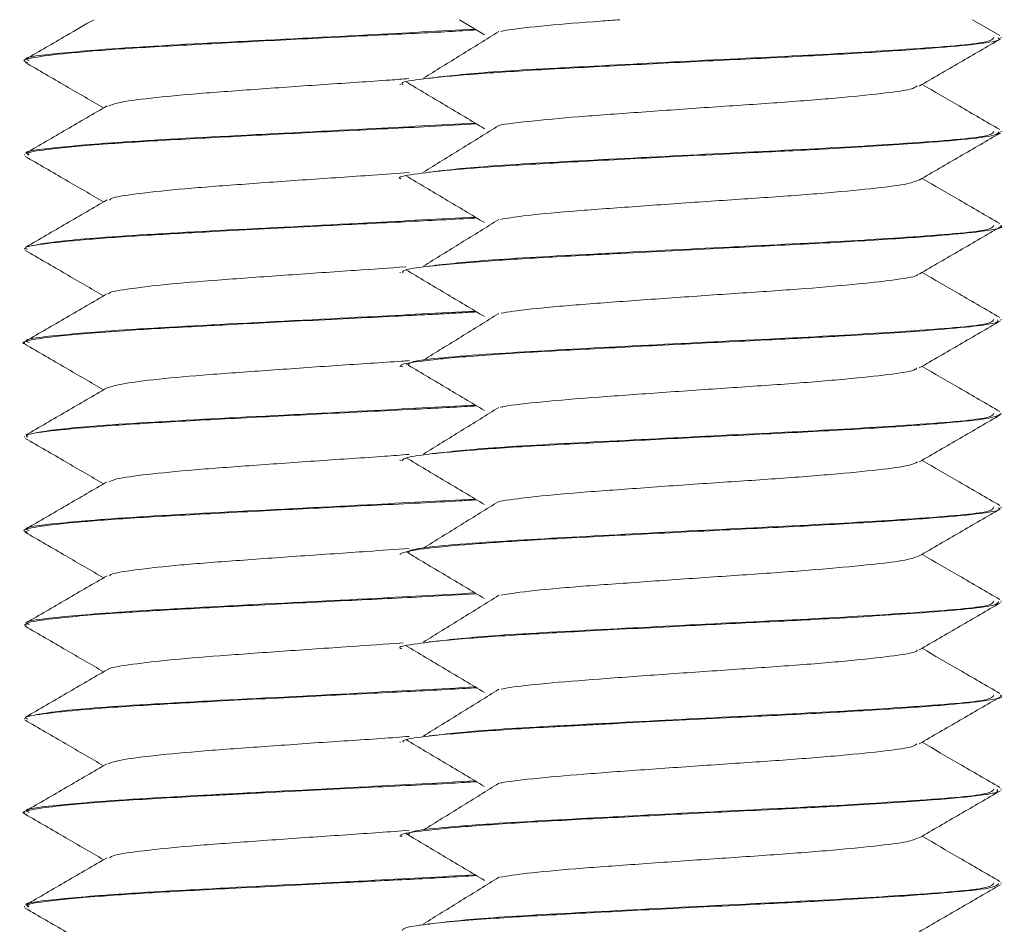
# Model space of a CAD drawing. Header units: millimetres. Extents: x 15 to 1486, y -3131 to -190.
# Tile 55 of 83: x 86 to 99, y -1403 to -1391. Entities that reach past the tile are written whole.
import ezdxf

# ---------------------------------------------------------------- set-up
doc = ezdxf.new("R2010")
doc.units = ezdxf.units.MM

msp = doc.modelspace()

# ---------------------------------------------------------------- linework, layer by layer
at = {"color": 7, "linetype": 'Continuous', "lineweight": 15}
for p, q in [((92.236, -1390.68), (92.571, -1390.88)), ((99.428, -1390.892), (99.063, -1390.68)), ((99.447, -1390.922), (99.447, -1390.912)), ((86.447, -1391.224), (86.447, -1391.234)), ((91.447, -1391.537), (91.447, -1391.547)), ((99.447, -1392.171), (99.447, -1392.162)), ((86.447, -1392.474), (86.447, -1392.484)), ((91.447, -1392.787), (91.447, -1392.796)), ((99.447, -1393.422), (99.447, -1393.412)), ((86.447, -1393.724), (86.447, -1393.734)), ((91.447, -1394.037), (91.447, -1394.047)), ((99.447, -1394.672), (99.447, -1394.662)), ((86.447, -1394.974), (86.447, -1394.984)), ((91.447, -1395.287), (91.447, -1395.296)), ((99.447, -1395.921), (99.447, -1395.912)), ((86.447, -1396.224), (86.447, -1396.234)), ((91.447, -1396.537), (91.447, -1396.547)), ((99.447, -1397.172), (99.447, -1397.162)), ((86.447, -1397.474), (86.447, -1397.484)), ((91.447, -1397.787), (91.447, -1397.796)), ((99.447, -1398.421), (99.447, -1398.412)), ((86.447, -1398.724), (86.447, -1398.734)), ((91.447, -1399.037), (91.447, -1399.046)), ((99.447, -1399.672), (99.447, -1399.662)), ((86.447, -1399.974), (86.447, -1399.984)), ((91.447, -1400.287), (91.447, -1400.297)), ((99.447, -1400.922), (99.447, -1400.912)), ((86.447, -1401.224), (86.447, -1401.234)), ((91.447, -1401.537), (91.447, -1401.546)), ((99.447, -1402.172), (99.447, -1402.162)), ((86.447, -1402.474), (86.447, -1402.484))]:
    msp.add_line(p, q, dxfattribs=at)
for points, knots in [([(87.369, -1390.68), (87.249, -1390.751), (86.948, -1390.925), (86.647, -1391.1), (86.467, -1391.204)], [0, 0, 0, 0, 0.401377, 1, 1, 1, 1]), ([(94.373, -1390.68), (94.286, -1390.687), (93.918, -1390.713), (93.385, -1390.757), (92.928, -1390.806), (92.811, -1390.831), (92.786, -1390.836)], [0, 0, 0, 0, 0.118932, 0.502336, 0.893724, 1, 1, 1, 1]), ([(86.492, -1391.249), (86.474, -1391.244), (86.392, -1391.219), (86.581, -1391.177), (87.058, -1391.119), (87.851, -1391.058), (88.853, -1391.004), (89.994, -1390.944), (91.099, -1390.888), (91.962, -1390.848), (92.344, -1390.823), (92.464, -1390.816)], [0, 0, 0, 0, 0.0361307, 0.1674406, 0.3018606, 0.4356341, 0.5686018, 0.7021761, 0.8358291, 0.9485049, 1, 1, 1, 1]), ([(92.447, -1390.806), (91.98, -1390.831), (90.919, -1390.889), (88.995, -1390.985), (87.643, -1391.06), (86.802, -1391.137), (86.384, -1391.182), (86.492, -1391.217), (86.512, -1391.224)], [0, 0, 0, 0, 0.186007, 0.422469, 0.655829, 0.750981, 0.953878, 1, 1, 1, 1]), ([(92.762, -1390.837), (92.595, -1390.94), (92.261, -1391.148), (91.924, -1391.355), (91.756, -1391.459)], [0, 0, 0, 0, 0.499949, 1, 1, 1, 1]), ([(91.487, -1391.547), (91.477, -1391.539), (91.443, -1391.511), (91.733, -1391.468), (92.335, -1391.408), (93.229, -1391.349), (94.295, -1391.293), (95.455, -1391.233), (96.622, -1391.177), (97.684, -1391.119), (98.567, -1391.058), (99.165, -1391.004), (99.454, -1390.956), (99.417, -1390.929), (99.407, -1390.922)], [0, 0, 0, 0, 0.036949, 0.12729, 0.223625, 0.315981, 0.407509, 0.501566, 0.592772, 0.686137, 0.779054, 0.871411, 0.964189, 1, 1, 1, 1]), ([(99.348, -1390.912), (99.339, -1390.936), (99.318, -1390.994), (98.415, -1391.06), (97.222, -1391.137), (95.834, -1391.203), (94.111, -1391.293), (92.572, -1391.373), (92.074, -1391.43), (91.83, -1391.458)], [0, 0, 0, 0, 0.130048, 0.308832, 0.381731, 0.537176, 0.695231, 0.850578, 1, 1, 1, 1]), ([(98.357, -1391.563), (98.537, -1391.458), (98.897, -1391.249), (99.257, -1391.041), (99.437, -1390.936)], [0, 0, 0, 0, 0.499672, 1, 1, 1, 1]), ([(86.458, -1391.249), (86.638, -1391.353), (86.985, -1391.555), (87.333, -1391.757), (87.501, -1391.854)], [0, 0, 0, 0, 0.517951, 1, 1, 1, 1]), ([(91.565, -1391.463), (91.482, -1391.47), (91.138, -1391.497), (90.433, -1391.541), (89.556, -1391.605), (88.746, -1391.662), (88.103, -1391.723), (87.679, -1391.78), (87.601, -1391.814), (87.568, -1391.829)], [0, 0, 0, 0, 0.052775, 0.216081, 0.382601, 0.545559, 0.71095, 0.876669, 1, 1, 1, 1]), ([(91.526, -1391.507), (91.7, -1391.611), (92.047, -1391.818), (92.397, -1392.026), (92.571, -1392.13)], [0, 0, 0, 0, 0.500049, 1, 1, 1, 1]), ([(98.328, -1391.562), (98.308, -1391.576), (98.258, -1391.611), (97.878, -1391.662), (97.268, -1391.723), (96.482, -1391.785), (95.602, -1391.842), (94.713, -1391.906), (93.88, -1391.964), (93.221, -1392.024), (92.839, -1392.067), (92.762, -1392.086), (92.762, -1392.086)], [0, 0, 0, 0, 0.0782876, 0.1922597, 0.3079328, 0.4238352, 0.5376593, 0.6540802, 0.7685738, 0.8836299, 0.9998934, 1, 1, 1, 1]), ([(99.428, -1392.142), (99.247, -1392.037), (98.903, -1391.837), (98.558, -1391.637), (98.394, -1391.542)], [0, 0, 0, 0, 0.52256, 1, 1, 1, 1]), ([(87.547, -1391.827), (87.367, -1391.932), (87.007, -1392.141), (86.647, -1392.35), (86.467, -1392.454)], [0, 0, 0, 0, 0.499663, 1, 1, 1, 1]), ([(92.447, -1392.056), (91.98, -1392.081), (90.919, -1392.139), (88.995, -1392.235), (87.643, -1392.31), (86.802, -1392.387), (86.384, -1392.432), (86.492, -1392.467), (86.512, -1392.474)], [0, 0, 0, 0, 0.186007, 0.422469, 0.655829, 0.750981, 0.953878, 1, 1, 1, 1]), ([(86.499, -1392.484), (86.49, -1392.472), (86.471, -1392.444), (86.807, -1392.397), (87.449, -1392.335), (88.433, -1392.276), (89.527, -1392.219), (90.696, -1392.158), (91.721, -1392.11), (92.259, -1392.078), (92.465, -1392.066)], [0, 0, 0, 0, 0.084883, 0.197781, 0.361453, 0.499098, 0.637191, 0.775807, 0.914463, 1, 1, 1, 1]), ([(91.458, -1392.796), (91.455, -1392.795), (91.392, -1392.774), (91.604, -1392.737), (92.053, -1392.682), (92.789, -1392.625), (93.733, -1392.573), (94.897, -1392.511), (96.057, -1392.453), (97.215, -1392.397), (98.202, -1392.335), (98.961, -1392.276), (99.39, -1392.222), (99.41, -1392.187), (99.419, -1392.171)], [0, 0, 0, 0, 0.005737, 0.09717, 0.186473, 0.269848, 0.359629, 0.454164, 0.556874, 0.632516, 0.742176, 0.834399, 0.926921, 1, 1, 1, 1]), ([(92.762, -1392.087), (92.595, -1392.19), (92.261, -1392.398), (91.924, -1392.605), (91.756, -1392.709)], [0, 0, 0, 0, 0.499949, 1, 1, 1, 1]), ([(99.348, -1392.162), (99.339, -1392.186), (99.318, -1392.244), (98.415, -1392.31), (97.222, -1392.387), (95.834, -1392.453), (94.111, -1392.543), (92.572, -1392.623), (92.074, -1392.68), (91.83, -1392.708)], [0, 0, 0, 0, 0.130048, 0.3088321, 0.3817308, 0.5371758, 0.6952308, 0.8505777, 1, 1, 1, 1]), ([(98.357, -1392.813), (98.537, -1392.708), (98.897, -1392.499), (99.257, -1392.291), (99.437, -1392.186)], [0, 0, 0, 0, 0.499672, 1, 1, 1, 1]), ([(86.458, -1392.499), (86.638, -1392.603), (86.985, -1392.805), (87.333, -1393.007), (87.501, -1393.104)], [0, 0, 0, 0, 0.517951, 1, 1, 1, 1]), ([(91.566, -1392.713), (91.407, -1392.725), (90.978, -1392.756), (90.192, -1392.808), (89.325, -1392.871), (88.55, -1392.928), (87.966, -1392.991), (87.625, -1393.04), (87.59, -1393.069), (87.578, -1393.079)], [0, 0, 0, 0, 0.096648, 0.2616, 0.427939, 0.590732, 0.757183, 0.921874, 1, 1, 1, 1]), ([(91.526, -1392.757), (91.7, -1392.861), (92.047, -1393.068), (92.397, -1393.276), (92.571, -1393.38)], [0, 0, 0, 0, 0.500049, 1, 1, 1, 1]), ([(98.353, -1392.811), (98.304, -1392.831), (98.203, -1392.872), (97.733, -1392.928), (97.069, -1392.991), (96.249, -1393.051), (95.359, -1393.109), (94.476, -1393.173), (93.688, -1393.229), (93.086, -1393.286), (92.872, -1393.322), (92.781, -1393.337)], [0, 0, 0, 0, 0.1103602, 0.2237857, 0.339759, 0.4545065, 0.5687231, 0.6848444, 0.7983731, 0.9139902, 1, 1, 1, 1]), ([(99.428, -1393.392), (99.247, -1393.287), (98.903, -1393.087), (98.558, -1392.887), (98.394, -1392.792)], [0, 0, 0, 0, 0.52256, 1, 1, 1, 1]), ([(87.547, -1393.077), (87.367, -1393.182), (87.007, -1393.391), (86.647, -1393.6), (86.467, -1393.704)], [0, 0, 0, 0, 0.499663, 1, 1, 1, 1]), ([(86.488, -1393.734), (86.475, -1393.729), (86.416, -1393.705), (86.673, -1393.664), (87.207, -1393.606), (88.02, -1393.549), (89.066, -1393.493), (90.224, -1393.432), (91.223, -1393.383), (91.877, -1393.35), (92.254, -1393.331), (92.427, -1393.319), (92.465, -1393.317)], [0, 0, 0, 0, 0.0359676, 0.1676284, 0.3103507, 0.4454788, 0.565983, 0.7347958, 0.8595298, 0.9198871, 0.9821455, 1, 1, 1, 1]), ([(92.447, -1393.306), (91.98, -1393.331), (90.92, -1393.389), (88.99, -1393.485), (87.659, -1393.56), (86.773, -1393.637), (86.592, -1393.677), (86.468, -1393.704)], [0, 0, 0, 0, 0.19517, 0.44328, 0.688136, 0.787975, 1, 1, 1, 1]), ([(92.762, -1393.337), (92.595, -1393.44), (92.261, -1393.648), (91.924, -1393.855), (91.756, -1393.959)], [0, 0, 0, 0, 0.499949, 1, 1, 1, 1]), ([(91.484, -1394.047), (91.482, -1394.034), (91.477, -1394.005), (91.826, -1393.957), (92.489, -1393.895), (93.309, -1393.846), (93.93, -1393.813), (94.68, -1393.773), (95.667, -1393.722), (96.878, -1393.664), (97.895, -1393.606), (98.691, -1393.548), (99.251, -1393.493), (99.498, -1393.448), (99.439, -1393.423), (99.436, -1393.422)], [0, 0, 0, 0, 0.057779, 0.136989, 0.250063, 0.334907, 0.380291, 0.414477, 0.524315, 0.612483, 0.708059, 0.79855, 0.879247, 0.992294, 1, 1, 1, 1]), ([(99.348, -1393.412), (99.339, -1393.436), (99.318, -1393.494), (98.415, -1393.56), (97.222, -1393.637), (95.834, -1393.703), (94.111, -1393.793), (92.572, -1393.873), (92.074, -1393.93), (91.83, -1393.958)], [0, 0, 0, 0, 0.130048, 0.3088321, 0.3817308, 0.5371758, 0.6952308, 0.8505777, 1, 1, 1, 1]), ([(98.357, -1394.063), (98.537, -1393.958), (98.897, -1393.749), (99.257, -1393.541), (99.437, -1393.436)], [0, 0, 0, 0, 0.499672, 1, 1, 1, 1]), ([(86.458, -1393.749), (86.638, -1393.853), (86.985, -1394.055), (87.333, -1394.257), (87.501, -1394.354)], [0, 0, 0, 0, 0.517951, 1, 1, 1, 1]), ([(91.523, -1393.967), (91.301, -1393.983), (90.798, -1394.018), (89.951, -1394.076), (89.103, -1394.137), (88.367, -1394.194), (87.847, -1394.258), (87.575, -1394.3), (87.569, -1394.324), (87.568, -1394.328)], [0, 0, 0, 0, 0.132494, 0.300399, 0.467594, 0.632703, 0.801264, 0.966372, 1, 1, 1, 1]), ([(91.526, -1394.007), (91.7, -1394.111), (92.047, -1394.318), (92.397, -1394.526), (92.571, -1394.63)], [0, 0, 0, 0, 0.500049, 1, 1, 1, 1]), ([(98.335, -1394.063), (98.336, -1394.067), (98.339, -1394.092), (98.081, -1394.137), (97.577, -1394.194), (96.857, -1394.258), (96.012, -1394.315), (95.116, -1394.376), (94.247, -1394.439), (93.5, -1394.496), (92.991, -1394.548), (92.839, -1394.577), (92.791, -1394.586)], [0, 0, 0, 0, 0.023761, 0.139362, 0.253521, 0.370067, 0.484225, 0.599826, 0.715918, 0.82976, 0.946215, 1, 1, 1, 1]), ([(99.428, -1394.642), (99.247, -1394.537), (98.903, -1394.337), (98.558, -1394.137), (98.394, -1394.042)], [0, 0, 0, 0, 0.52256, 1, 1, 1, 1]), ([(87.547, -1394.327), (87.367, -1394.432), (87.007, -1394.641), (86.647, -1394.85), (86.467, -1394.954)], [0, 0, 0, 0, 0.499663, 1, 1, 1, 1]), ([(86.47, -1394.999), (86.464, -1394.997), (86.378, -1394.976), (86.518, -1394.939), (86.909, -1394.883), (87.644, -1394.822), (88.472, -1394.774), (89.12, -1394.74), (89.866, -1394.7), (90.701, -1394.659), (91.41, -1394.623), (91.733, -1394.607), (91.891, -1394.599), (91.969, -1394.595), (92.008, -1394.593), (92.026, -1394.592), (92.032, -1394.592), (92.033, -1394.592), (92.033, -1394.592), (92.033, -1394.592), (92.033, -1394.592), (92.033, -1394.592), (92.034, -1394.592), (92.035, -1394.592), (92.079, -1394.589), (92.202, -1394.582), (92.351, -1394.574), (92.444, -1394.568), (92.466, -1394.567)], [0, 0, 0, 0, 0.010148, 0.143147, 0.253294, 0.418898, 0.544182, 0.595608, 0.662366, 0.811762, 0.878472, 0.911848, 0.928539, 0.936884, 0.941057, 0.943143, 0.943404, 0.94342, 0.943423, 0.943425, 0.943434, 0.94345, 0.943483, 0.943615, 0.943892, 0.960119, 0.990663, 1, 1, 1, 1]), ([(92.447, -1394.556), (91.98, -1394.581), (90.919, -1394.639), (88.995, -1394.735), (87.643, -1394.81), (86.802, -1394.887), (86.384, -1394.932), (86.492, -1394.967), (86.512, -1394.974)], [0, 0, 0, 0, 0.186007, 0.422469, 0.655829, 0.750981, 0.953878, 1, 1, 1, 1]), ([(91.478, -1395.296), (91.469, -1395.292), (91.415, -1395.266), (91.615, -1395.236), (91.909, -1395.2), (92.295, -1395.162), (93.01, -1395.111), (94.091, -1395.054), (95.233, -1394.994), (96.338, -1394.94), (97.454, -1394.883), (98.393, -1394.822), (98.957, -1394.774), (99.23, -1394.74), (99.414, -1394.709), (99.404, -1394.685), (99.398, -1394.672)], [0, 0, 0, 0, 0.021727, 0.122721, 0.150772, 0.194358, 0.300696, 0.390042, 0.483629, 0.575728, 0.652004, 0.766681, 0.853439, 0.88905, 0.935279, 1, 1, 1, 1]), ([(99.348, -1394.662), (99.339, -1394.686), (99.318, -1394.744), (98.415, -1394.81), (97.221, -1394.887), (95.839, -1394.953), (94.091, -1395.043), (92.53, -1395.129), (91.52, -1395.214), (91.557, -1395.268), (91.57, -1395.287)], [0, 0, 0, 0, 0.113602, 0.269778, 0.333458, 0.469245, 0.607313, 0.743015, 0.90468, 1, 1, 1, 1]), ([(92.762, -1394.587), (92.595, -1394.69), (92.261, -1394.898), (91.924, -1395.105), (91.756, -1395.209)], [0, 0, 0, 0, 0.499949, 1, 1, 1, 1]), ([(98.357, -1395.313), (98.537, -1395.208), (98.897, -1394.999), (99.257, -1394.791), (99.437, -1394.686)], [0, 0, 0, 0, 0.499672, 1, 1, 1, 1]), ([(86.458, -1394.999), (86.638, -1395.103), (86.985, -1395.305), (87.333, -1395.507), (87.501, -1395.604)], [0, 0, 0, 0, 0.517951, 1, 1, 1, 1]), ([(91.57, -1395.214), (91.535, -1395.217), (91.248, -1395.239), (90.598, -1395.279), (89.717, -1395.343), (88.887, -1395.401), (88.207, -1395.461), (87.719, -1395.523), (87.605, -1395.561), (87.55, -1395.579)], [0, 0, 0, 0, 0.02245, 0.185035, 0.351333, 0.514901, 0.679233, 0.845318, 1, 1, 1, 1]), ([(91.526, -1395.257), (91.7, -1395.361), (92.047, -1395.568), (92.397, -1395.776), (92.571, -1395.88)], [0, 0, 0, 0, 0.5000494, 1, 1, 1, 1]), ([(98.324, -1395.312), (98.316, -1395.322), (98.292, -1395.353), (97.967, -1395.402), (97.398, -1395.461), (96.637, -1395.524), (95.77, -1395.581), (94.875, -1395.644), (94.026, -1395.704), (93.328, -1395.762), (92.9, -1395.809), (92.797, -1395.833), (92.781, -1395.836)], [0, 0, 0, 0, 0.056149, 0.170733, 0.285853, 0.4022, 0.515992, 0.632262, 0.747561, 0.861979, 0.978506, 1, 1, 1, 1]), ([(99.428, -1395.892), (99.247, -1395.787), (98.903, -1395.587), (98.558, -1395.387), (98.394, -1395.292)], [0, 0, 0, 0, 0.52256, 1, 1, 1, 1]), ([(87.547, -1395.577), (87.367, -1395.682), (87.007, -1395.891), (86.647, -1396.1), (86.467, -1396.204)], [0, 0, 0, 0, 0.499663, 1, 1, 1, 1]), ([(92.447, -1395.806), (91.98, -1395.831), (90.92, -1395.889), (88.99, -1395.985), (87.659, -1396.06), (86.773, -1396.137), (86.592, -1396.177), (86.468, -1396.204)], [0, 0, 0, 0, 0.19517, 0.44328, 0.688136, 0.787975, 1, 1, 1, 1]), ([(86.489, -1396.234), (86.479, -1396.226), (86.446, -1396.197), (86.751, -1396.153), (87.364, -1396.093), (88.244, -1396.036), (89.31, -1395.98), (90.509, -1395.918), (91.568, -1395.866), (92.254, -1395.831), (92.466, -1395.817), (92.467, -1395.817)], [0, 0, 0, 0, 0.05908, 0.200671, 0.336236, 0.474717, 0.612125, 0.751676, 0.899875, 0.999546, 1, 1, 1, 1]), ([(92.762, -1395.837), (92.595, -1395.94), (92.261, -1396.148), (91.924, -1396.355), (91.756, -1396.459)], [0, 0, 0, 0, 0.499949, 1, 1, 1, 1]), ([(91.471, -1396.547), (91.484, -1396.531), (91.512, -1396.496), (91.955, -1396.443), (92.686, -1396.381), (93.66, -1396.326), (94.778, -1396.268), (95.958, -1396.208), (97.092, -1396.153), (98.086, -1396.093), (98.848, -1396.036), (99.353, -1395.98), (99.413, -1395.941), (99.443, -1395.921)], [0, 0, 0, 0, 0.076665, 0.168733, 0.261935, 0.355451, 0.446773, 0.53954, 0.634188, 0.724808, 0.817377, 0.909229, 1, 1, 1, 1]), ([(99.348, -1395.912), (99.339, -1395.936), (99.318, -1395.994), (98.415, -1396.06), (97.222, -1396.137), (95.834, -1396.203), (94.111, -1396.293), (92.572, -1396.373), (92.074, -1396.43), (91.83, -1396.458)], [0, 0, 0, 0, 0.130048, 0.308832, 0.381731, 0.537176, 0.695231, 0.850578, 1, 1, 1, 1]), ([(98.357, -1396.563), (98.537, -1396.458), (98.897, -1396.249), (99.257, -1396.041), (99.437, -1395.936)], [0, 0, 0, 0, 0.499672, 1, 1, 1, 1]), ([(86.458, -1396.249), (86.638, -1396.353), (86.985, -1396.555), (87.333, -1396.757), (87.501, -1396.854)], [0, 0, 0, 0, 0.517951, 1, 1, 1, 1]), ([(91.566, -1396.463), (91.458, -1396.471), (91.088, -1396.5), (90.357, -1396.546), (89.482, -1396.61), (88.683, -1396.667), (88.058, -1396.729), (87.661, -1396.783), (87.599, -1396.816), (87.574, -1396.829)], [0, 0, 0, 0, 0.066787, 0.230534, 0.397035, 0.559822, 0.725583, 0.891014, 1, 1, 1, 1]), ([(91.526, -1396.507), (91.7, -1396.611), (92.047, -1396.818), (92.397, -1397.026), (92.571, -1397.13)], [0, 0, 0, 0, 0.500049, 1, 1, 1, 1]), ([(98.334, -1396.562), (98.306, -1396.578), (98.241, -1396.614), (97.834, -1396.667), (97.207, -1396.729), (96.409, -1396.79), (95.526, -1396.847), (94.636, -1396.911), (93.824, -1396.969), (93.154, -1397.029), (92.89, -1397.068), (92.763, -1397.088)], [0, 0, 0, 0, 0.088274, 0.201817, 0.317435, 0.432822, 0.546514, 0.66269, 0.776622, 0.891705, 1, 1, 1, 1]), ([(99.428, -1397.142), (99.247, -1397.037), (98.903, -1396.837), (98.558, -1396.637), (98.394, -1396.542)], [0, 0, 0, 0, 0.52256, 1, 1, 1, 1]), ([(87.547, -1396.827), (87.367, -1396.932), (87.007, -1397.141), (86.647, -1397.35), (86.467, -1397.454)], [0, 0, 0, 0, 0.499663, 1, 1, 1, 1]), ([(86.494, -1397.499), (86.475, -1397.493), (86.392, -1397.468), (86.587, -1397.426), (87.061, -1397.369), (87.841, -1397.309), (88.838, -1397.255), (89.984, -1397.195), (91.15, -1397.136), (92.006, -1397.096), (92.391, -1397.071), (92.465, -1397.066)], [0, 0, 0, 0, 0.038524, 0.169823, 0.304467, 0.432391, 0.566314, 0.705414, 0.834273, 0.968342, 1, 1, 1, 1]), ([(92.447, -1397.056), (91.98, -1397.081), (90.919, -1397.139), (88.995, -1397.235), (87.643, -1397.31), (86.802, -1397.387), (86.384, -1397.432), (86.492, -1397.467), (86.512, -1397.474)], [0, 0, 0, 0, 0.186007, 0.422469, 0.655829, 0.750981, 0.953878, 1, 1, 1, 1]), ([(99.348, -1397.162), (99.339, -1397.186), (99.318, -1397.244), (98.415, -1397.31), (97.221, -1397.387), (95.839, -1397.453), (94.091, -1397.543), (92.53, -1397.629), (91.52, -1397.714), (91.557, -1397.768), (91.57, -1397.787)], [0, 0, 0, 0, 0.113602, 0.269778, 0.333458, 0.469245, 0.607313, 0.743015, 0.90468, 1, 1, 1, 1]), ([(92.762, -1397.087), (92.595, -1397.19), (92.261, -1397.398), (91.924, -1397.605), (91.756, -1397.709)], [0, 0, 0, 0, 0.499949, 1, 1, 1, 1]), ([(91.453, -1397.796), (91.451, -1397.795), (91.442, -1397.788), (91.492, -1397.762), (91.708, -1397.718), (92.333, -1397.658), (93.21, -1397.6), (94.275, -1397.544), (95.468, -1397.482), (96.64, -1397.426), (97.684, -1397.369), (98.555, -1397.309), (99.161, -1397.255), (99.455, -1397.206), (99.419, -1397.179), (99.41, -1397.172)], [0, 0, 0, 0, 0.006825, 0.032629, 0.128105, 0.225152, 0.309912, 0.407417, 0.503198, 0.594253, 0.687629, 0.776344, 0.869219, 0.965685, 1, 1, 1, 1]), ([(98.357, -1397.813), (98.537, -1397.708), (98.897, -1397.499), (99.257, -1397.291), (99.437, -1397.186)], [0, 0, 0, 0, 0.499672, 1, 1, 1, 1]), ([(86.458, -1397.499), (86.638, -1397.603), (86.985, -1397.805), (87.333, -1398.007), (87.501, -1398.104)], [0, 0, 0, 0, 0.517951, 1, 1, 1, 1]), ([(91.566, -1397.713), (91.384, -1397.727), (90.927, -1397.759), (90.116, -1397.814), (89.254, -1397.876), (88.491, -1397.933), (87.926, -1397.996), (87.609, -1398.043), (87.584, -1398.071), (87.577, -1398.078)], [0, 0, 0, 0, 0.110316, 0.275788, 0.441988, 0.604952, 0.771657, 0.935952, 1, 1, 1, 1]), ([(91.526, -1397.757), (91.7, -1397.861), (92.047, -1398.068), (92.397, -1398.276), (92.571, -1398.38)], [0, 0, 0, 0, 0.500049, 1, 1, 1, 1]), ([(98.356, -1397.814), (98.296, -1397.835), (98.18, -1397.876), (97.683, -1397.933), (97.004, -1397.996), (96.175, -1398.055), (95.282, -1398.115), (94.403, -1398.178), (93.627, -1398.234), (93.056, -1398.29), (92.862, -1398.323), (92.786, -1398.337)], [0, 0, 0, 0, 0.116274, 0.230283, 0.34691, 0.46185, 0.576947, 0.693532, 0.807512, 0.923864, 1, 1, 1, 1]), ([(99.428, -1398.392), (99.247, -1398.287), (98.903, -1398.087), (98.558, -1397.887), (98.394, -1397.792)], [0, 0, 0, 0, 0.52256, 1, 1, 1, 1]), ([(87.547, -1398.077), (87.367, -1398.182), (87.007, -1398.391), (86.647, -1398.6), (86.467, -1398.704)], [0, 0, 0, 0, 0.499663, 1, 1, 1, 1]), ([(92.447, -1398.306), (91.98, -1398.331), (90.919, -1398.389), (88.995, -1398.485), (87.643, -1398.56), (86.802, -1398.637), (86.384, -1398.682), (86.492, -1398.717), (86.512, -1398.724)], [0, 0, 0, 0, 0.186007, 0.422469, 0.655829, 0.750981, 0.953878, 1, 1, 1, 1]), ([(86.464, -1398.749), (86.462, -1398.731), (86.458, -1398.697), (86.832, -1398.643), (87.511, -1398.581), (88.471, -1398.524), (89.528, -1398.469), (90.678, -1398.409), (91.72, -1398.36), (92.246, -1398.329), (92.464, -1398.316)], [0, 0, 0, 0, 0.118133, 0.233744, 0.398955, 0.517813, 0.643672, 0.786616, 0.911748, 1, 1, 1, 1]), ([(92.762, -1398.337), (92.595, -1398.44), (92.261, -1398.648), (91.924, -1398.855), (91.756, -1398.959)], [0, 0, 0, 0, 0.499949, 1, 1, 1, 1]), ([(91.469, -1399.046), (91.462, -1399.044), (91.398, -1399.024), (91.607, -1398.987), (92.059, -1398.931), (92.837, -1398.872), (93.877, -1398.815), (95.021, -1398.755), (96.168, -1398.698), (97.292, -1398.643), (98.262, -1398.581), (98.974, -1398.524), (99.387, -1398.473), (99.405, -1398.438), (99.413, -1398.421)], [0, 0, 0, 0, 0.0107391, 0.0952933, 0.1831696, 0.2813509, 0.3670313, 0.4731712, 0.558676, 0.6388833, 0.753501, 0.8359613, 0.9232776, 1, 1, 1, 1]), ([(99.348, -1398.412), (99.339, -1398.436), (99.318, -1398.494), (98.415, -1398.56), (97.222, -1398.637), (95.834, -1398.703), (94.111, -1398.793), (92.572, -1398.873), (92.074, -1398.93), (91.83, -1398.958)], [0, 0, 0, 0, 0.130048, 0.308832, 0.381731, 0.537176, 0.695231, 0.850578, 1, 1, 1, 1]), ([(98.357, -1399.063), (98.537, -1398.958), (98.897, -1398.749), (99.257, -1398.541), (99.437, -1398.436)], [0, 0, 0, 0, 0.499672, 1, 1, 1, 1]), ([(86.458, -1398.749), (86.638, -1398.853), (86.985, -1399.055), (87.333, -1399.257), (87.501, -1399.354)], [0, 0, 0, 0, 0.517951, 1, 1, 1, 1]), ([(91.488, -1398.97), (91.253, -1398.986), (90.733, -1399.022), (89.876, -1399.081), (89.035, -1399.141), (88.312, -1399.2), (87.814, -1399.263), (87.56, -1399.303), (87.56, -1399.325), (87.56, -1399.328)], [0, 0, 0, 0, 0.140468, 0.309904, 0.477953, 0.644682, 0.814502, 0.980604, 1, 1, 1, 1]), ([(91.526, -1399.007), (91.7, -1399.111), (92.047, -1399.318), (92.397, -1399.526), (92.571, -1399.63)], [0, 0, 0, 0, 0.500049, 1, 1, 1, 1]), ([(98.329, -1399.063), (98.328, -1399.069), (98.324, -1399.095), (98.048, -1399.141), (97.522, -1399.2), (96.789, -1399.263), (95.936, -1399.32), (95.04, -1399.382), (94.177, -1399.444), (93.444, -1399.501), (92.962, -1399.551), (92.827, -1399.579), (92.79, -1399.586)], [0, 0, 0, 0, 0.033966, 0.14928, 0.263687, 0.380216, 0.494193, 0.61005, 0.725936, 0.839894, 0.956418, 1, 1, 1, 1]), ([(99.428, -1399.642), (99.247, -1399.537), (98.903, -1399.337), (98.558, -1399.137), (98.394, -1399.042)], [0, 0, 0, 0, 0.52256, 1, 1, 1, 1]), ([(87.547, -1399.327), (87.367, -1399.432), (87.007, -1399.641), (86.647, -1399.85), (86.467, -1399.954)], [0, 0, 0, 0, 0.499663, 1, 1, 1, 1]), ([(86.493, -1399.984), (86.479, -1399.978), (86.418, -1399.954), (86.676, -1399.914), (87.202, -1399.856), (88.019, -1399.799), (89.076, -1399.742), (90.243, -1399.681), (91.371, -1399.625), (92.12, -1399.589), (92.418, -1399.569), (92.465, -1399.566)], [0, 0, 0, 0, 0.040054, 0.169936, 0.304402, 0.446566, 0.571086, 0.731844, 0.861712, 0.978287, 1, 1, 1, 1]), ([(92.447, -1399.556), (91.98, -1399.581), (90.92, -1399.639), (88.99, -1399.735), (87.659, -1399.81), (86.773, -1399.887), (86.592, -1399.927), (86.468, -1399.954)], [0, 0, 0, 0, 0.19517, 0.44328, 0.688136, 0.787975, 1, 1, 1, 1]), ([(92.762, -1399.587), (92.595, -1399.69), (92.261, -1399.898), (91.924, -1400.105), (91.756, -1400.209)], [0, 0, 0, 0, 0.499949, 1, 1, 1, 1]), ([(91.486, -1400.297), (91.484, -1400.284), (91.479, -1400.254), (91.828, -1400.207), (92.484, -1400.146), (93.221, -1400.101), (93.691, -1400.075), (93.845, -1400.067), (93.923, -1400.063), (93.959, -1400.061), (93.974, -1400.06), (93.978, -1400.06), (93.979, -1400.06), (93.98, -1400.06), (93.98, -1400.06), (93.98, -1400.06), (93.98, -1400.06), (93.98, -1400.06), (93.98, -1400.06), (93.982, -1400.06), (94.028, -1400.058), (94.158, -1400.051), (94.739, -1400.02), (95.683, -1399.971), (96.879, -1399.914), (97.889, -1399.856), (98.696, -1399.799), (99.252, -1399.742), (99.495, -1399.698), (99.437, -1399.674), (99.433, -1399.672)], [0, 0, 0, 0, 0.059337, 0.14024, 0.24407, 0.336226, 0.359339, 0.370898, 0.376677, 0.379567, 0.380289, 0.38047, 0.38056, 0.380605, 0.380608, 0.380609, 0.380611, 0.380613, 0.380619, 0.380707, 0.381083, 0.392436, 0.413824, 0.52707, 0.614063, 0.704125, 0.799343, 0.882744, 0.990416, 1, 1, 1, 1]), ([(99.348, -1399.662), (99.339, -1399.686), (99.318, -1399.744), (98.415, -1399.81), (97.222, -1399.887), (95.834, -1399.953), (94.111, -1400.043), (92.572, -1400.123), (92.074, -1400.18), (91.83, -1400.208)], [0, 0, 0, 0, 0.130048, 0.3088321, 0.3817308, 0.5371758, 0.6952308, 0.8505777, 1, 1, 1, 1]), ([(98.357, -1400.313), (98.537, -1400.208), (98.897, -1399.999), (99.257, -1399.791), (99.437, -1399.686)], [0, 0, 0, 0, 0.499672, 1, 1, 1, 1]), ([(86.458, -1399.999), (86.638, -1400.103), (86.985, -1400.305), (87.333, -1400.507), (87.501, -1400.604)], [0, 0, 0, 0, 0.517951, 1, 1, 1, 1]), ([(91.567, -1400.214), (91.51, -1400.218), (91.197, -1400.243), (90.522, -1400.285), (89.643, -1400.348), (88.821, -1400.406), (88.158, -1400.467), (87.701, -1400.526), (87.604, -1400.562), (87.56, -1400.579)], [0, 0, 0, 0, 0.036315, 0.199203, 0.36566, 0.52892, 0.693794, 0.859767, 1, 1, 1, 1]), ([(91.526, -1400.257), (91.7, -1400.361), (92.047, -1400.568), (92.397, -1400.776), (92.571, -1400.88)], [0, 0, 0, 0, 0.500049, 1, 1, 1, 1]), ([(99.428, -1400.892), (99.247, -1400.787), (98.903, -1400.587), (98.558, -1400.387), (98.394, -1400.292)], [0, 0, 0, 0, 0.52256, 1, 1, 1, 1]), ([(98.325, -1400.312), (98.312, -1400.324), (98.277, -1400.357), (97.927, -1400.406), (97.339, -1400.467), (96.566, -1400.529), (95.693, -1400.586), (94.8, -1400.649), (93.958, -1400.709), (93.277, -1400.768), (92.872, -1400.813), (92.782, -1400.834), (92.774, -1400.836)], [0, 0, 0, 0, 0.066362, 0.18066, 0.296088, 0.412285, 0.526086, 0.642481, 0.757447, 0.87217, 0.988631, 1, 1, 1, 1]), ([(87.547, -1400.577), (87.367, -1400.682), (87.007, -1400.891), (86.647, -1401.1), (86.467, -1401.204)], [0, 0, 0, 0, 0.499663, 1, 1, 1, 1]), ([(86.473, -1401.249), (86.465, -1401.247), (86.377, -1401.224), (86.528, -1401.187), (86.938, -1401.131), (87.694, -1401.068), (88.551, -1401.02), (89.11, -1400.991), (89.377, -1400.976), (89.973, -1400.945), (90.939, -1400.896), (91.924, -1400.85), (92.358, -1400.823), (92.465, -1400.816)], [0, 0, 0, 0, 0.013272, 0.152767, 0.25903, 0.418939, 0.563248, 0.606066, 0.626018, 0.659736, 0.81847, 0.955335, 1, 1, 1, 1]), ([(92.447, -1400.806), (91.98, -1400.831), (90.919, -1400.889), (88.995, -1400.985), (87.643, -1401.06), (86.802, -1401.137), (86.384, -1401.182), (86.492, -1401.217), (86.512, -1401.224)], [0, 0, 0, 0, 0.186007, 0.422469, 0.655829, 0.750981, 0.953878, 1, 1, 1, 1]), ([(91.476, -1401.546), (91.467, -1401.542), (91.417, -1401.516), (91.672, -1401.476), (92.23, -1401.417), (93.069, -1401.358), (94.114, -1401.303), (95.288, -1401.241), (96.393, -1401.187), (97.494, -1401.131), (98.449, -1401.068), (99.003, -1401.02), (99.221, -1400.991), (99.303, -1400.976), (99.415, -1400.955), (99.401, -1400.936), (99.39, -1400.922)], [0, 0, 0, 0, 0.020811, 0.119085, 0.207304, 0.300031, 0.394211, 0.485805, 0.582509, 0.656175, 0.767031, 0.867072, 0.896755, 0.910586, 0.933962, 1, 1, 1, 1]), ([(99.348, -1400.912), (99.339, -1400.936), (99.318, -1400.994), (98.415, -1401.06), (97.221, -1401.137), (95.839, -1401.203), (94.091, -1401.293), (92.53, -1401.379), (91.52, -1401.464), (91.557, -1401.518), (91.57, -1401.537)], [0, 0, 0, 0, 0.113602, 0.269778, 0.333458, 0.469245, 0.607313, 0.743015, 0.90468, 1, 1, 1, 1]), ([(92.762, -1400.837), (92.595, -1400.94), (92.261, -1401.148), (91.924, -1401.355), (91.756, -1401.459)], [0, 0, 0, 0, 0.499949, 1, 1, 1, 1]), ([(98.357, -1401.563), (98.537, -1401.458), (98.897, -1401.249), (99.257, -1401.041), (99.437, -1400.936)], [0, 0, 0, 0, 0.499672, 1, 1, 1, 1]), ([(86.458, -1401.249), (86.638, -1401.353), (86.985, -1401.555), (87.333, -1401.757), (87.501, -1401.854)], [0, 0, 0, 0, 0.517951, 1, 1, 1, 1]), ([(91.566, -1401.463), (91.435, -1401.473), (91.038, -1401.503), (90.281, -1401.552), (89.41, -1401.615), (88.621, -1401.672), (88.014, -1401.734), (87.644, -1401.786), (87.595, -1401.817), (87.577, -1401.829)], [0, 0, 0, 0, 0.080586, 0.244882, 0.41133, 0.574057, 0.740157, 0.905268, 1, 1, 1, 1]), ([(91.526, -1401.507), (91.7, -1401.611), (92.047, -1401.818), (92.397, -1402.026), (92.571, -1402.13)], [0, 0, 0, 0, 0.500049, 1, 1, 1, 1]), ([(98.341, -1401.562), (98.304, -1401.579), (98.224, -1401.618), (97.788, -1401.672), (97.144, -1401.734), (96.336, -1401.795), (95.449, -1401.853), (94.562, -1401.916), (93.76, -1401.974), (93.122, -1402.032), (92.882, -1402.07), (92.772, -1402.087)], [0, 0, 0, 0, 0.098448, 0.211903, 0.327709, 0.442826, 0.556726, 0.672902, 0.786615, 0.901969, 1, 1, 1, 1]), ([(99.428, -1402.142), (99.247, -1402.037), (98.903, -1401.837), (98.558, -1401.637), (98.394, -1401.542)], [0, 0, 0, 0, 0.52256, 1, 1, 1, 1]), ([(87.547, -1401.827), (87.367, -1401.932), (87.007, -1402.141), (86.647, -1402.35), (86.467, -1402.454)], [0, 0, 0, 0, 0.499663, 1, 1, 1, 1]), ([(92.447, -1402.056), (91.98, -1402.081), (90.919, -1402.139), (88.995, -1402.235), (87.643, -1402.31), (86.802, -1402.387), (86.384, -1402.432), (86.492, -1402.467), (86.512, -1402.474)], [0, 0, 0, 0, 0.186007, 0.422469, 0.655829, 0.750981, 0.953878, 1, 1, 1, 1]), ([(86.5, -1402.484), (86.488, -1402.474), (86.457, -1402.447), (86.774, -1402.4), (87.386, -1402.341), (88.323, -1402.281), (89.43, -1402.224), (90.588, -1402.164), (91.649, -1402.113), (92.195, -1402.082), (92.465, -1402.066)], [0, 0, 0, 0, 0.072566, 0.191448, 0.352194, 0.480279, 0.621191, 0.778335, 0.890284, 1, 1, 1, 1]), ([(92.762, -1402.087), (92.595, -1402.19), (92.261, -1402.398), (91.924, -1402.605), (91.756, -1402.709)], [0, 0, 0, 0, 0.499949, 1, 1, 1, 1]), ([(91.477, -1402.797), (91.486, -1402.78), (91.498, -1402.756), (91.695, -1402.727), (92.001, -1402.688), (92.612, -1402.637), (93.635, -1402.578), (94.788, -1402.517), (95.965, -1402.458), (97.143, -1402.4), (98.124, -1402.341), (98.893, -1402.281), (99.373, -1402.228), (99.4, -1402.19), (99.412, -1402.172)], [0, 0, 0, 0, 0.078085, 0.1144878, 0.1500772, 0.2616637, 0.3514819, 0.4447722, 0.5486454, 0.6282262, 0.7358302, 0.821571, 0.9158985, 1, 1, 1, 1]), ([(99.348, -1402.162), (99.339, -1402.186), (99.318, -1402.244), (98.415, -1402.31), (97.222, -1402.387), (95.834, -1402.453), (94.111, -1402.543), (92.572, -1402.623), (92.074, -1402.68), (91.83, -1402.708)], [0, 0, 0, 0, 0.130048, 0.3088321, 0.3817308, 0.5371758, 0.6952308, 0.8505777, 1, 1, 1, 1]), ([(98.357, -1402.813), (98.537, -1402.708), (98.897, -1402.499), (99.257, -1402.291), (99.437, -1402.186)], [0, 0, 0, 0, 0.499672, 1, 1, 1, 1]), ([(86.458, -1402.499), (86.638, -1402.603), (86.985, -1402.805), (87.333, -1403.007), (87.501, -1403.104)], [0, 0, 0, 0, 0.517951, 1, 1, 1, 1])]:
    msp.add_open_spline(points, degree=3, knots=knots, dxfattribs=at)

doc.saveas('drawing.dxf')
